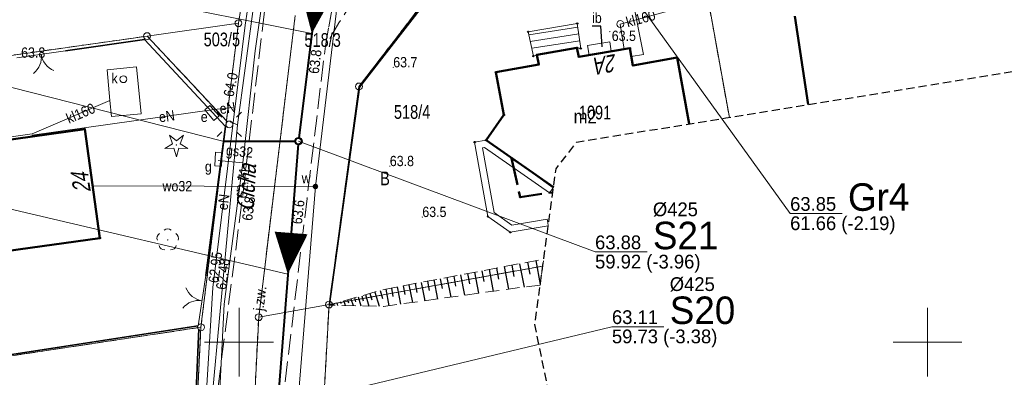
# Model space of a CAD drawing. Header units: metres. Extents: x 6473628 to 6474152, y 5887128 to 5887462.
# Tile 12 of 38: x 6473684 to 6473756, y 5887347 to 5887373. Entities that reach past the tile are written whole.
import ezdxf
from ezdxf.enums import TextEntityAlignment as Align

# ---------------------------------------------------------------- set-up
doc = ezdxf.new("R2010")
doc.units = ezdxf.units.M
doc.header["$MEASUREMENT"] = 0
for name, pattern in [('0.5_0.5', [1, 0.5, -0.5]), ('1.0_0.5', [1.5, 1, -0.5]), ('1.5_0.5', [2, 1.5, -0.5]), ('2', [0.9, 0.6, -0.3]), ('2.0_0.5', [2.5, 2, -0.5]), ('219-500', [0]), ('otob_500', [0])]:
    doc.linetypes.add(name, pattern=pattern)
doc.layers.get('0').update_dxf_attribs({"color": 2, "linetype": 'CONTINUOUS', "lineweight": 5})
for name, color, linetype in [('000 Inne (niezydentyfikowane)', 7, 'CONTINUOUS'), ('202-punkt graniczny', 7, 'CONTINUOUS'), ('203-punkt graniczny', 7, 'CONTINUOUS'), ('210-oznaczenie konturu użytku gruntowego', 7, 'CONTINUOUS'), ('211-numer działki ewidencyjnej', 7, 'CONTINUOUS'), ('217-kontur klasyfikacyjny', 7, 'CONTINUOUS'), ('218-kontur użytku gruntowego', 7, 'CONTINUOUS'), ('219-działka ewidencyjna', 7, 'CONTINUOUS'), ('238-Punkt adresowy budynku', 7, 'CONTINUOUS'), ('312-budynek ewidencyjny', 7, 'CONTINUOUS'), ('312-oznaczenie budynku ewidencyjnego', 7, 'CONTINUOUS'), ('312-oznaczenie budynku ewidencyjnego-Atr117', 7, 'CONTINUOUS'), ('352-schody', 7, 'CONTINUOUS'), ('994-Nazwa ulicy', 7, 'CONTINUOUS'), ('blok - nawis', 7, 'CONTINUOUS'), ('brama', 7, 'CONTINUOUS'), ('drzewo iglaste', 7, 'CONTINUOUS'), ('drzewo liściaste', 7, 'CONTINUOUS'), ('inna budowla', 7, 'CONTINUOUS'), ('inna budowla-Atr17', 7, 'CONTINUOUS'), ('jezdnia', 7, 'CONTINUOUS'), ('jezdnia-Atr17', 7, 'CONTINUOUS'), ('komora podziemna', 7, 'CONTINUOUS'), ('latarnia', 7, 'CONTINUOUS'), ('ogrodzenie trwałe', 7, 'CONTINUOUS'), ('pikieta naturalna', 7, 'CONTINUOUS'), ('pikieta naturalna-Atr2', 7, 'CONTINUOUS'), ('przewód elektroenergetyczny podziemny', 7, 'CONTINUOUS'), ('przewód elektroenergetyczny podziemny-Atr1', 7, 'CONTINUOUS'), ('przewód gazowy', 7, 'CONTINUOUS'), ('przewód gazowy-Atr1', 7, 'CONTINUOUS'), ('przewód kanalizacyjny', 7, 'CONTINUOUS'), ('przewód kanalizacyjny-Atr1', 7, 'CONTINUOUS'), ('przewód wodociągowy', 7, 'CONTINUOUS'), ('przewód wodociągowy-Atr1', 7, 'CONTINUOUS'), ('Punkt budynku', 7, 'CONTINUOUS'), ('rzedna', 7, 'CONTINUOUS'), ('rzedna-Atr2', 7, 'CONTINUOUS'), ('SJ_5_Węzły_1', 7, 'CONTINUOUS'), ('skarpa nieumocniona', 7, 'CONTINUOUS'), ('studnia kanalizacyjna', 7, 'CONTINUOUS'), ('szafa elektroenergetyczna lub kontener', 7, 'CONTINUOUS'), ('szafa elektroenergetyczna lub kontener-Atr17', 7, 'CONTINUOUS'), ('szafa gazowa lub kontener', 7, 'CONTINUOUS'), ('szafa gazowa lub kontener-Atr17', 7, 'CONTINUOUS'), ('taras', 7, 'CONTINUOUS'), ('Wstawianie ramki sekcyjnej z opisem', 7, 'CONTINUOUS'), ('właz do komory lub kanału - okrągły', 7, 'CONTINUOUS'), ('właz do komory lub kanału - okrągły-Atr17', 7, 'CONTINUOUS'), ('Zakres', 7, 'CONTINUOUS'), ('zasuwa lub zawór', 7, 'CONTINUOUS'), ('zasuwa lub zawór-Atr17', 7, 'CONTINUOUS')]:
    doc.layers.add(name, color=color, linetype=linetype)
for name, color, linetype, lineweight in [('SJ_19_Opis_Pz_1', 7, 'CONTINUOUS', 20), ('SJ_26_Teksty', 7, 'CONTINUOUS', 20), ('SJ_28_Linie_odn', 7, 'CONTINUOUS', 20), ('SJ_8_KS_GRAWITA_1', 34, 'CONTINUOUS', 40), ('SJ_8_KS_PRZYŁĄCZA', 40, 'CONTINUOUS', 40)]:
    doc.layers.add(name, color=color, linetype=linetype, lineweight=lineweight)
doc.styles.add('OPISOWY', font='GOTHIC.TTF')
doc.styles.get("Standard").update_dxf_attribs({"font": 'Working1250', "width": 0.75})
doc.linetypes.add('902-500', pattern='A,3.75,0,[1,ksztalty.shx,S=0.5,R=0,X=0,Y=0],3.75', length=7.5)

# ---------------------------------------------------------------- blocks, each defined once
blk = doc.blocks.new('PUNKTBUD')
at = {"color": 0}
blk.add_circle((0, 0), 0.045, dxfattribs=at)
blk = doc.blocks.new('202')
at = {"color": 0, "linetype": 'Continuous', "lineweight": 0}
blk.add_circle((0, 0), 0.25, dxfattribs=at)
blk = doc.blocks.new('203')
at = {"linetype": 'Continuous', "lineweight": 0}
h = blk.add_hatch(color=0, dxfattribs=at)
edge = h.paths.add_edge_path()
edge.add_arc((0, 0), 0.045, 0, 360)
blk = doc.blocks.new('PW01')
at = {"linetype": 'Continuous', "lineweight": 13}
h = blk.add_hatch(color=0, dxfattribs=at)
edge = h.paths.add_edge_path()
edge.add_arc((0, 0), 0.045, 0, 360)
blk = doc.blocks.new('US15')
at = {"color": 0, "linetype": 'Continuous', "lineweight": 13}
blk.add_circle((0, 0), 0.25, dxfattribs=at)
blk = doc.blocks.new('SM01')
at = {"color": 0, "linetype": 'Continuous', "lineweight": 13}
for p, q in [((-0.53, 0.531), (-0.883, 0.884)), ((0.531, 0.531), (0.884, 0.884)), ((-0.53, -0.53), (-0.883, -0.883)), ((0.531, -0.53), (0.884, -0.883))]:
    blk.add_line(p, q, dxfattribs=at)
blk.add_circle((0, 0), 0.25, dxfattribs=at)
blk = doc.blocks.new('US25')
at = {"linetype": 'Continuous', "lineweight": 0}
h = blk.add_hatch(color=0, dxfattribs=at)
edge = h.paths.add_edge_path()
edge.add_arc((0, 0), 0.2, 0, 360)
blk = doc.blocks.new('OP021')
at = {"linetype": 'Continuous', "lineweight": 13}
h = blk.add_hatch(color=0, dxfattribs=at)
edge = h.paths.add_edge_path()
edge.add_arc((0, 0), 0.05, 0, 360)
at = {"color": 0, "linetype": 'Continuous', "lineweight": 13}
for centre, start, end in [((0, 0.4), 49.272, 130.728), ((-0.38, 0.124), 121.308, 202.548), ((0.38, 0.124), 337.452, 58.692), ((-0.235, -0.324), 193.221, 274.871), ((0.235, -0.324), 265.129, 346.779)]:
    blk.add_arc(centre, 0.4, start, end, dxfattribs=at)
blk = doc.blocks.new('OP011')
at = {"linetype": 'Continuous', "lineweight": 13}
h = blk.add_hatch(color=0, dxfattribs=at)
edge = h.paths.add_edge_path()
edge.add_arc((0, 0), 0.05, 0, 360)
at = {"color": 0, "linetype": 'Continuous', "lineweight": 13}
for p, q in [((-0.828, -0.268), (-0.283, 0.093)), ((-0.283, 0.093), (-0.512, 0.706)), ((-0.512, 0.706), (0, 0.299)), ((0, 0.299), (0.512, 0.706)), ((0.512, 0.706), (0.283, 0.093)), ((0.283, 0.093), (0.828, -0.268)), ((-0.175, -0.24), (-0.828, -0.268)), ((0, -0.87), (-0.175, -0.24)), ((0.175, -0.24), (0, -0.87)), ((0.828, -0.268), (0.175, -0.24))]:
    blk.add_line(p, q, dxfattribs=at)
blk = doc.blocks.new('OK02')
at = {"color": 0, "linetype": 'Continuous', "lineweight": 0}
for centre, start, end in [((-1.5, 0), 0, 60), ((1.5, 0), 120, 180)]:
    blk.add_arc(centre, 1.5, start, end, dxfattribs=at)
blk = doc.blocks.new('US18')
at = {"color": 0, "linetype": 'Continuous', "lineweight": 13}
for p, q in [((-0.5, -0.25), (-0.5, 0.25)), ((-0.5, 0.25), (0.5, 0.25)), ((0.5, -0.25), (0.5, 0.25)), ((-0.5, -0.25), (0.5, -0.25))]:
    blk.add_line(p, q, dxfattribs=at)
blk = doc.blocks.new('US20')
at = {"color": 0, "linetype": 'Continuous', "lineweight": 13}
for p, q in [((-0.5, -0.25), (-0.5, 0.25)), ((-0.5, 0.25), (0.5, 0.25)), ((0.5, -0.25), (0.5, 0.25)), ((-0.5, -0.25), (0.5, -0.25))]:
    blk.add_line(p, q, dxfattribs=at)
blk = doc.blocks.new('US22')
at = {"color": 0, "linetype": 'Continuous', "lineweight": 13}
blk.add_circle((0, 0), 0.25, dxfattribs=at)

msp = doc.modelspace()

# ---------------------------------------------------------------- linework, layer by layer
at = {"layer": '000 Inne (niezydentyfikowane)', "color": 7, "linetype": 'Continuous', "lineweight": 25}
for p, q in [((6473720.96, 5887355.82), (6473721.12, 5887354.95)), ((6473721.55, 5887355.93), (6473721.875, 5887354.185)), ((6473717.11, 5887355.09), (6473717.4, 5887353.56)), ((6473717.63, 5887355.19), (6473717.78, 5887354.41)), ((6473718.16, 5887355.29), (6473718.46, 5887353.7)), ((6473718.7, 5887355.39), (6473718.85, 5887354.59)), ((6473719.25, 5887355.5), (6473719.56, 5887353.86)), ((6473719.81, 5887355.6), (6473719.97, 5887354.77)), ((6473720.38, 5887355.71), (6473720.7, 5887354.01)), ((6473713.23, 5887354.35), (6473713.49, 5887353.02)), ((6473713.69, 5887354.44), (6473713.82, 5887353.76)), ((6473714.15, 5887354.53), (6473714.42, 5887353.14)), ((6473714.62, 5887354.62), (6473714.76, 5887353.91)), ((6473715.1, 5887354.71), (6473715.38, 5887353.28)), ((6473715.59, 5887354.8), (6473715.73, 5887354.07)), ((6473716.09, 5887354.89), (6473716.37, 5887353.41)), ((6473716.59, 5887354.99), (6473716.74, 5887354.24)), ((6473709.87, 5887353.65), (6473710.17, 5887352.61)), ((6473710.26, 5887353.76), (6473710.42, 5887353.19)), ((6473710.66, 5887353.86), (6473710.88, 5887352.65)), ((6473711.07, 5887353.94), (6473711.18, 5887353.33)), ((6473711.49, 5887354.02), (6473711.72, 5887352.77)), ((6473711.91, 5887354.1), (6473712.03, 5887353.47)), ((6473712.34, 5887354.18), (6473712.59, 5887352.89)), ((6473712.79, 5887354.27), (6473712.91, 5887353.61)), ((6473707.36, 5887352.94), (6473707.4, 5887352.81)), ((6473707.62, 5887353.01), (6473707.72, 5887352.67)), ((6473707.88, 5887353.08), (6473707.94, 5887352.87)), ((6473708.13, 5887353.15), (6473708.28, 5887352.66)), ((6473708.39, 5887353.23), (6473708.47, 5887352.94)), ((6473708.65, 5887353.3), (6473708.84, 5887352.64)), ((6473708.91, 5887353.37), (6473709.01, 5887353)), ((6473709.19, 5887353.46), (6473709.43, 5887352.63)), ((6473709.51, 5887353.55), (6473709.65, 5887353.08)), ((6473706.59, 5887352.72), (6473706.6, 5887352.7)), ((6473706.85, 5887352.79), (6473706.87, 5887352.74)), ((6473707.11, 5887352.86), (6473707.16, 5887352.68))]:
    msp.add_line(p, q, dxfattribs=at)
at = {"layer": '217-kontur klasyfikacyjny', "color": 3, "linetype": '1.5_0.5', "lineweight": 18, "flags": 128}
for points in [[(6473722.061, 5887355.536), (6473706.54, 5887352.74)], [(6473706.54, 5887352.74), (6473705.44, 5887333.07)], [(6473697.23, 5887351.09), (6473675.745, 5887347.844)], [(6473696.84, 5887342.98), (6473697.23, 5887351.09)]]:
    msp.add_lwpolyline(points, dxfattribs=at)
at = {"layer": '218-kontur użytku gruntowego', "color": 3, "linetype": '0.5_0.5', "lineweight": 18, "flags": 128}
for points in [[(6473701.9, 5887385.18), (6473699.96, 5887373.19)], [(6473699.96, 5887373.19), (6473701.9, 5887385.18)], [(6473733.32, 5887379.07), (6473735.611, 5887366.342)], [(6473735.611, 5887366.342), (6473733.32, 5887379.07)], [(6473714.07, 5887375.57), (6473708.71, 5887368.59)], [(6473708.71, 5887368.59), (6473714.07, 5887375.57)], [(6473704.08, 5887373.76), (6473701.43, 5887351.82)], [(6473701.43, 5887351.82), (6473704.08, 5887373.76)], [(6473699.96, 5887373.19), (6473699.08, 5887366.1)], [(6473699.08, 5887366.1), (6473699.96, 5887373.19)], [(6473693.32, 5887372.25), (6473674.755, 5887369.619)], [(6473674.755, 5887369.619), (6473693.32, 5887372.25)], [(6473699.08, 5887366.1), (6473693.32, 5887372.25)], [(6473693.32, 5887372.25), (6473699.08, 5887366.1)], [(6473708.71, 5887368.59), (6473706.54, 5887352.74)], [(6473706.54, 5887352.74), (6473708.71, 5887368.59)], [(6473697.23, 5887351.09), (6473699.08, 5887366.1)], [(6473699.08, 5887366.1), (6473697.23, 5887351.09)], [(6473722.061, 5887355.536), (6473706.54, 5887352.74)], [(6473706.54, 5887352.74), (6473722.061, 5887355.536)], [(6473706.54, 5887352.74), (6473705.44, 5887333.07)], [(6473705.44, 5887333.07), (6473706.54, 5887352.74)], [(6473701.43, 5887351.82), (6473700.41, 5887332.21)], [(6473700.41, 5887332.21), (6473701.43, 5887351.82)], [(6473675.745, 5887347.844), (6473697.23, 5887351.09)], [(6473697.23, 5887351.09), (6473675.745, 5887347.844)], [(6473696.84, 5887342.98), (6473697.23, 5887351.09)], [(6473697.23, 5887351.09), (6473696.84, 5887342.98)]]:
    msp.add_lwpolyline(points, dxfattribs=at)
at = {"layer": '219-działka ewidencyjna', "color": 7, "linetype": '219-500', "lineweight": 18, "flags": 128}
for points in [[(6473699.96, 5887373.19), (6473701.9, 5887385.18)], [(6473735.611, 5887366.342), (6473733.32, 5887379.07)], [(6473714.07, 5887375.57), (6473708.71, 5887368.59)], [(6473701.43, 5887351.82), (6473704.08, 5887373.76)], [(6473699.96, 5887373.19), (6473693.32, 5887372.25)], [(6473699.08, 5887366.1), (6473699.96, 5887373.19)], [(6473674.755, 5887369.619), (6473693.32, 5887372.25)], [(6473699.08, 5887366.1), (6473693.32, 5887372.25)], [(6473706.54, 5887352.74), (6473708.71, 5887368.59)], [(6473699.08, 5887366.1), (6473697.23, 5887351.09)], [(6473706.54, 5887352.74), (6473722.061, 5887355.536)], [(6473701.43, 5887351.82), (6473706.54, 5887352.74)], [(6473706.54, 5887352.74), (6473705.44, 5887333.07)], [(6473701.43, 5887351.82), (6473700.41, 5887332.21)], [(6473675.745, 5887347.844), (6473697.23, 5887351.09)], [(6473696.84, 5887342.98), (6473697.23, 5887351.09)]]:
    msp.add_lwpolyline(points, dxfattribs=at)
at = {"layer": '312-budynek ewidencyjny', "color": 7, "linetype": 'Continuous', "lineweight": 50, "flags": 128}
for points in [[(6473741.336, 5887367.27), (6473740.36, 5887373.71)], [(6473721.64, 5887370.89), (6473724.54, 5887371.41)], [(6473721.77, 5887370.19), (6473721.64, 5887370.89)], [(6473724.54, 5887371.41), (6473724.68, 5887370.74)], [(6473724.68, 5887370.74), (6473728.39, 5887371.38)], [(6473728.39, 5887371.38), (6473728.6, 5887370.12)], [(6473718.65, 5887369.64), (6473721.77, 5887370.19)], [(6473728.6, 5887370.12), (6473731.81, 5887370.7)], [(6473731.81, 5887370.7), (6473732.688, 5887365.87)], [(6473719.24, 5887366.52), (6473718.65, 5887369.64)], [(6473717.94, 5887364.69), (6473719.24, 5887366.52)], [(6473677.55, 5887363.91), (6473688.79, 5887365.48)], [(6473688.79, 5887365.48), (6473689.9, 5887357.57)], [(6473722.846, 5887361.27), (6473717.94, 5887364.69)], [(6473689.9, 5887357.57), (6473675.395, 5887355.548)]]:
    msp.add_lwpolyline(points, dxfattribs=at)
at = {"layer": '352-schody', "color": 7, "linetype": 'Continuous', "lineweight": 18, "flags": 128}
msp.add_lwpolyline([(6473724.54, 5887371.41), (6473724.82, 5887371.36), (6473724.57, 5887373.17), (6473721, 5887372.57), (6473721.38, 5887370.79), (6473721.64, 5887370.89)], close=True, dxfattribs=at)
msp.add_lwpolyline([(6473724.54, 5887371.41), (6473724.82, 5887371.36), (6473724.57, 5887373.17), (6473721, 5887372.57), (6473721.38, 5887370.79), (6473721.64, 5887370.89)], close=True, dxfattribs=at)
for points in [[(6473721.048, 5887372.346), (6473724.607, 5887372.901)], [(6473721.152, 5887371.856), (6473724.676, 5887372.406)], [(6473721.257, 5887371.367), (6473724.744, 5887371.911)]]:
    msp.add_lwpolyline(points, dxfattribs=at)
at = {"layer": 'blok - nawis', "color": 7, "linetype": '2.0_0.5', "lineweight": 50, "flags": 128}
for points in [[(6473719.8, 5887363.39), (6473720.42, 5887360.55), (6473722.794, 5887360.892)], [(6473722.845, 5887361.258), (6473719.8, 5887363.39)]]:
    msp.add_lwpolyline(points, dxfattribs=at)
at = {"layer": 'brama', "color": 7, "linetype": 'otob_500', "lineweight": 18, "flags": 128}
for points in [[(6473687.39, 5887371.18), (6473683.87, 5887370.68)], [(6473697.03, 5887351.2), (6473697.59, 5887354.84)]]:
    msp.add_lwpolyline(points, dxfattribs=at)
at = {"layer": 'inna budowla', "color": 7, "linetype": 'Continuous', "lineweight": 18, "flags": 128}
msp.add_lwpolyline([(6473725.3, 5887371.56), (6473725.42, 5887370.87), (6473727.04, 5887371.15), (6473726.92, 5887371.83)], close=True, dxfattribs=at)
at = {"layer": 'inna budowla-Atr17', "color": 7, "flags": 128}
msp.add_lwpolyline([(6473726.38, 5887371.47), (6473726.28, 5887372.97), (6473725.641, 5887372.97)], dxfattribs=at)
at = {"layer": 'jezdnia', "color": 7, "linetype": '1.5_0.5', "lineweight": 18, "flags": 128}
for points in [[(6473946.41, 5887443.43), (6473948.88, 5887441.07), (6473950.32, 5887438.49), (6473950.84, 5887435.37), (6473950.38, 5887432.11), (6473949.37, 5887429.15), (6473947.98, 5887426.49), (6473946.11, 5887424.13), (6473943.84, 5887422.37), (6473940.76, 5887420.96), (6473916.82, 5887417.41), (6473895.04, 5887414.43), (6473867, 5887409.72), (6473833.05, 5887403.88), (6473805.95, 5887400.1), (6473787.34, 5887397.69), (6473759.2, 5887392.55), (6473739.04, 5887389.64), (6473723, 5887386.38), (6473713.25, 5887385.69), (6473709.65, 5887390.23), (6473706.27, 5887371.52), (6473706.82, 5887372.47), (6473707.25, 5887373.21), (6473707.72, 5887373.93), (6473708.22, 5887374.62), (6473708.75, 5887375.29), (6473709.16, 5887375.76), (6473709.32, 5887375.94), (6473709.92, 5887376.55), (6473710.55, 5887377.14), (6473711.2, 5887377.69), (6473711.88, 5887378.21), (6473712.58, 5887378.7), (6473713.31, 5887379.15), (6473714.06, 5887379.57), (6473724.74, 5887381.88), (6473740.03, 5887385.36), (6473759.56, 5887388.43), (6473787.79, 5887393.03), (6473807.9, 5887395.58), (6473834.09, 5887400.02), (6473867.44, 5887405.76), (6473877.56, 5887406.9), (6473895.49, 5887410.16), (6473917.33, 5887413.45), (6473945.64, 5887418.6), (6473948.37, 5887421.24), (6473950.39, 5887424.29), (6473952.48, 5887427.88), (6473953.76, 5887431.21), (6473954.1, 5887434.77), (6473953.31, 5887438.8), (6473951.8, 5887441.96), (6473950.44, 5887443.886)], [(6473701.75, 5887307.93), (6473702.65, 5887318.66), (6473704.66, 5887318.69), (6473704.86, 5887323.42), (6473703.11, 5887325.07), (6473702.73, 5887337.25), (6473702.85, 5887342.91), (6473704.94, 5887360.45), (6473706.27, 5887371.52), (6473709.65, 5887390.23), (6473710.15, 5887398.15), (6473710.829, 5887402.409)], [(6473705.628, 5887401.814), (6473705.19, 5887398.78), (6473703.53, 5887388.52), (6473702.04, 5887375.75), (6473700.3, 5887360.92), (6473698.07, 5887343.62), (6473697.48, 5887337.2), (6473696.79, 5887324.84), (6473696.5, 5887318.02), (6473693.41, 5887315.22), (6473689.01, 5887313.7), (6473689.85, 5887308.34), (6473692.91, 5887308.83), (6473695.27, 5887308.38), (6473696.27, 5887308.7), (6473696.77, 5887308.02), (6473696.58, 5887306.42), (6473701.75, 5887307.93)]]:
    msp.add_lwpolyline(points, dxfattribs=at)
at = {"layer": 'komora podziemna', "color": 34, "linetype": 'Continuous', "lineweight": 18, "flags": 128}
msp.add_lwpolyline([(6473690.41, 5887369.81), (6473692.55, 5887370.01), (6473692.88, 5887366.6), (6473690.73, 5887366.4), (6473690.62, 5887367.56)], close=True, dxfattribs=at)
at = {"layer": 'ogrodzenie trwałe', "color": 7, "linetype": '902-500', "lineweight": 35, "flags": 128}
for points in [[(6473733.32, 5887379), (6473730.7, 5887378.41), (6473726.45, 5887377.59), (6473725.13, 5887377.33), (6473714.15, 5887375.53), (6473708.76, 5887368.55), (6473706.58, 5887352.79)], [(6473697.59, 5887354.84), (6473699.02, 5887365.68), (6473693.14, 5887372), (6473687.39, 5887371.18)], [(6473697.03, 5887351.2), (6473675.742, 5887347.91)], [(6473697.09, 5887350.97), (6473696.42, 5887335.73)]]:
    msp.add_lwpolyline(points, dxfattribs=at)
at = {"layer": 'przewód elektroenergetyczny podziemny', "color": 1, "linetype": 'Continuous', "lineweight": 18, "flags": 128}
for points in [[(6473696.77, 5887332.23), (6473698.1, 5887353.98), (6473700.44, 5887373.06), (6473702.32, 5887385.33), (6473703.5, 5887395.46), (6473703.74, 5887397.57), (6473704.416, 5887401.675)], [(6473692.37, 5887232.09), (6473693.81, 5887257.87), (6473695.18, 5887289.67), (6473696.77, 5887332.23), (6473699.89, 5887365.8), (6473701.01, 5887374.05)], [(6473684.99, 5887364.95), (6473684.98, 5887365.06), (6473698.19, 5887366.91)], [(6473699.52, 5887367.07), (6473698.19, 5887366.91)], [(6473699.36, 5887366.02), (6473699.89, 5887365.8)]]:
    msp.add_lwpolyline(points, dxfattribs=at)
at = {"layer": 'przewód gazowy', "color": 40, "linetype": 'Continuous', "lineweight": 18, "flags": 128}
for points in [[(6473698.16, 5887306.12), (6473698.15, 5887308.87), (6473697.33, 5887309.99), (6473697.76, 5887322.83), (6473698.15, 5887337.49), (6473698.93, 5887352.76), (6473700.28, 5887363.03), (6473701.17, 5887371.18), (6473703.87, 5887390), (6473704.56, 5887394.49)], [(6473698.49, 5887363.21), (6473700.28, 5887363.03)]]:
    msp.add_lwpolyline(points, dxfattribs=at)
at = {"layer": 'przewód kanalizacyjny', "color": 34, "linetype": 'Continuous', "lineweight": 18, "flags": 128}
for points in [[(6473731.14, 5887374.07), (6473727.69, 5887373.13)], [(6473727.69, 5887373.13), (6473727.97, 5887371.31)], [(6473677.73, 5887363.93), (6473678.04, 5887364.16), (6473684.97, 5887365.14), (6473690.62, 5887367.56)]]:
    msp.add_lwpolyline(points, dxfattribs=at)
at = {"layer": 'przewód wodociągowy', "color": 5, "linetype": 'Continuous', "lineweight": 18, "flags": 128}
for points in [[(6473728.49, 5887370.76), (6473729.37, 5887370.91), (6473726.01, 5887387.87)], [(6473708.38, 5887385.02), (6473708.34, 5887384.68), (6473705.55, 5887361.32)], [(6473705.55, 5887361.32), (6473689.37, 5887361.37)], [(6473705.55, 5887361.32), (6473701.01, 5887305.36), (6473696.96, 5887305.48), (6473696.94, 5887305.01), (6473696.62, 5887295.69), (6473696.81, 5887292.04), (6473696.76, 5887291.91)]]:
    msp.add_lwpolyline(points, dxfattribs=at)
at = {"layer": 'SJ_26_Teksty'}
for p, q in [((6473705.288, 5887372.441), (6473671.714, 5887379.187)), ((6473703.545, 5887354.952), (6473671.591, 5887362.463))]:
    msp.add_line(p, q, dxfattribs=at)
at = {"layer": 'SJ_28_Linie_odn'}
for points in [[(6473726.721, 5887377.867), (6473740.026, 5887359.351), (6473743.806, 5887359.351)], [(6473698.833, 5887364.607), (6473672.427, 5887371.338), (6473668.647, 5887371.338)], [(6473704.315, 5887364.615), (6473725.859, 5887356.56), (6473729.639, 5887356.56)], [(6473702.775, 5887345.288), (6473727.084, 5887351.124), (6473730.864, 5887351.124)]]:
    msp.add_lwpolyline(points, dxfattribs=at)
at = {"layer": 'SJ_5_Węzły_1'}
for radius in [0.266, 0.212]:
    msp.add_circle((6473704.315, 5887364.615), radius, dxfattribs=at)
at = {"layer": 'SJ_8_KS_GRAWITA_1'}
for p, q in [((6473706.188, 5887379.672), (6473704.341, 5887364.826)), ((6473704.298, 5887364.403), (6473702.792, 5887345.5))]:
    msp.add_line(p, q, dxfattribs=at)
for points in [[(6473705.288, 5887372.441, 0, 2.4, 0), (6473705.659, 5887375.418, 0, 2.4, 0)], [(6473703.545, 5887354.952, 0, 2.4, 0), (6473703.783, 5887357.942, 0, 2.4, 0)]]:
    msp.add_lwpolyline(points, format="xyseb", dxfattribs=at)
at = {"layer": 'SJ_8_KS_PRZYŁĄCZA'}
msp.add_line((6473698.833, 5887364.607), (6473704.103, 5887364.615), dxfattribs=at)
at = {"layer": 'skarpa nieumocniona', "color": 7, "linetype": '1.0_0.5', "lineweight": 18, "flags": 128}
msp.add_lwpolyline([(6473721.87, 5887354.16), (6473720.74, 5887354.02), (6473710.49, 5887352.6), (6473706.54, 5887352.7), (6473710.54, 5887353.84), (6473720.43, 5887355.72), (6473722.13, 5887356.03)], close=True, dxfattribs=at)
msp.add_lwpolyline([(6473721.87, 5887354.16), (6473720.74, 5887354.02), (6473710.49, 5887352.6), (6473706.54, 5887352.7), (6473710.54, 5887353.84), (6473720.43, 5887355.72), (6473722.13, 5887356.03)], close=True, dxfattribs=at)
at = {"layer": 'taras', "color": 0, "lineweight": 18}
for p, q in [((6473717.11, 5887364.55), (6473717.94, 5887364.69)), ((6473718.07, 5887359.14), (6473717.11, 5887364.55)), ((6473717.94, 5887364.69), (6473722.846, 5887361.27)), ((6473717.69, 5887364.141), (6473717.822, 5887364.163)), ((6473718.527, 5887359.43), (6473717.69, 5887364.141)), ((6473717.822, 5887364.163), (6473722.56, 5887360.86)), ((6473722.56, 5887360.86), (6473722.703, 5887361.065)), ((6473722.846, 5887361.27), (6473722.703, 5887361.065)), ((6473719.82, 5887358.517), (6473718.527, 5887359.43)), ((6473719.7, 5887357.99), (6473718.07, 5887359.14)), ((6473722.377, 5887358.946), (6473719.82, 5887358.517)), ((6473722.377, 5887358.946), (6473722.419, 5887358.7)), ((6473722.46, 5887358.453), (6473722.419, 5887358.7)), ((6473722.46, 5887358.453), (6473719.7, 5887357.99))]:
    msp.add_line(p, q, dxfattribs=at)
at = {"layer": 'Wstawianie ramki sekcyjnej z opisem', "color": 7, "linetype": 'Continuous', "lineweight": 13, "flags": 128}
for points in [[(6473700, 5887347.5), (6473700, 5887352.5)], [(6473750, 5887347.5), (6473750, 5887352.5)], [(6473697.5, 5887350), (6473702.5, 5887350)], [(6473747.5, 5887350), (6473752.5, 5887350)]]:
    msp.add_lwpolyline(points, dxfattribs=at)
at = {"layer": 'Zakres', "color": 5, "linetype": '2', "lineweight": 25, "flags": 128}
msp.add_lwpolyline([(6473727.61, 5887321.64), (6473721.48, 5887351.3), (6473723.03, 5887362.61), (6473724.52, 5887364.55), (6473735.35, 5887366.3), (6473764.96, 5887371.1), (6473794.08, 5887375.83), (6473823.72, 5887380.63), (6473853.3, 5887385.43), (6473869.98, 5887388.14), (6473870.76, 5887381.43), (6473870.76, 5887381.41), (6473873.46, 5887358.42), (6473874.87, 5887345.92), (6473862.08, 5887344.95), (6473861.22, 5887344.86), (6473829.79, 5887340.64), (6473810.72, 5887338.08), (6473809.82, 5887337.93), (6473800.99, 5887336.19), (6473800.97, 5887336.18), (6473772.01, 5887330.44), (6473742.58, 5887324.6)], close=True, dxfattribs=at)

# ---------------------------------------------------------------- block references
at = {"layer": '202-punkt graniczny', "color": 7, "linetype": 'Continuous', "lineweight": 18}
for p in [(6473699.96, 5887373.19), (6473693.32, 5887372.25), (6473708.71, 5887368.59), (6473706.54, 5887352.74), (6473701.43, 5887351.82), (6473697.23, 5887351.09)]:
    msp.add_blockref('202', p, dxfattribs=at)
at = {"layer": '203-punkt graniczny', "color": 7, "linetype": 'Continuous', "lineweight": 18}
msp.add_blockref('203', (6473699.08, 5887366.1), dxfattribs=at)
at = {"layer": 'brama', "color": 7, "linetype": 'Continuous', "lineweight": 18}
for p, rotation in [((6473685.63, 5887370.93), 188.085), ((6473697.31, 5887353.02), 81.25400000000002)]:
    msp.add_blockref('OK02', p, dxfattribs=dict(at, rotation=rotation))
at = {"layer": 'drzewo iglaste', "color": 94, "linetype": 'Continuous', "lineweight": 18}
msp.add_blockref('OP011', (6473695.45, 5887364.34), dxfattribs=at)
at = {"layer": 'drzewo liściaste', "color": 94, "linetype": 'Continuous', "lineweight": 18}
msp.add_blockref('OP021', (6473694.82, 5887357.44), dxfattribs=at)
at = {"layer": 'latarnia', "color": 7, "linetype": 'Continuous', "lineweight": 18}
msp.add_blockref('SM01', (6473699.29, 5887365.83), dxfattribs=at)
at = {"layer": 'pikieta naturalna', "color": 7, "linetype": 'Continuous', "lineweight": 13}
for p in [(6473726.93, 5887372.58), (6473706.27, 5887371.52), (6473706.27, 5887371.52), (6473711.2, 5887369.98), (6473699.16, 5887365.64), (6473710.95, 5887362.8), (6473700.3, 5887360.92), (6473700.3, 5887360.92), (6473704.94, 5887360.45), (6473704.94, 5887360.45), (6473713.31, 5887359.1)]:
    msp.add_blockref('PW01', p, dxfattribs=at)
at = {"layer": 'Punkt budynku', "color": 5, "linetype": 'Continuous', "lineweight": 18}
for p in [(6473724.57, 5887373.17), (6473721, 5887372.57), (6473721.38, 5887370.79), (6473721.64, 5887370.89), (6473724.54, 5887371.41), (6473724.68, 5887370.74), (6473724.82, 5887371.36), (6473728.39, 5887371.38), (6473721.77, 5887370.19), (6473728.6, 5887370.12), (6473731.81, 5887370.7), (6473718.65, 5887369.64), (6473719.24, 5887366.52), (6473688.79, 5887365.48), (6473717.11, 5887364.55), (6473717.94, 5887364.69), (6473719.8, 5887363.39), (6473720.42, 5887360.55), (6473718.07, 5887359.14), (6473719.7, 5887357.99), (6473689.9, 5887357.57)]:
    msp.add_blockref('PUNKTBUD', p, dxfattribs=at)
at = {"layer": 'rzedna', "color": 7, "linetype": 'Continuous', "lineweight": 18}
for p in [(6473700.28, 5887363.03), (6473698.1, 5887353.98), (6473698.93, 5887352.76)]:
    msp.add_blockref('PW01', p, dxfattribs=at)
at = {"layer": 'studnia kanalizacyjna', "color": 34, "linetype": 'Continuous', "lineweight": 18, "rotation": 105.255}
msp.add_blockref('US15', (6473727.69, 5887373.13), dxfattribs=at)
at = {"layer": 'szafa elektroenergetyczna lub kontener', "color": 1, "linetype": 'Continuous', "lineweight": 18, "rotation": 131.186}
msp.add_blockref('US18', (6473698.03, 5887366.67), dxfattribs=at)
at = {"layer": 'szafa gazowa lub kontener', "color": 40, "linetype": 'Continuous', "lineweight": 18, "rotation": 86.997}
msp.add_blockref('US20', (6473698.51, 5887363.31), dxfattribs=at)
at = {"layer": 'właz do komory lub kanału - okrągły', "color": 7, "linetype": 'Continuous', "lineweight": 18, "rotation": 180}
msp.add_blockref('US22', (6473691.6, 5887369.12), dxfattribs=at)
at = {"layer": 'zasuwa lub zawór', "color": 5, "linetype": 'Continuous', "lineweight": 18, "rotation": 359.226}
msp.add_blockref('US25', (6473705.55, 5887361.32), dxfattribs=at)

# ---------------------------------------------------------------- texts
at = {"layer": '210-oznaczenie konturu użytku gruntowego', "color": 3, "linetype": 'Continuous', "lineweight": 18, "width": 0.79}
msp.add_text('B', height=1, dxfattribs=at).set_placement((6473710.25, 5887361.41))
at = {"layer": '211-numer działki ewidencyjnej', "color": 7, "linetype": 'Continuous', "lineweight": 18, "width": 0.79}
for s, p in [('503/5', (6473697.43, 5887371.51)), ('518/3', (6473704.75, 5887371.47)), ('518/4', (6473711.25, 5887366.24))]:
    msp.add_text(s, height=1, dxfattribs=at).set_placement(p)
at = {"layer": '238-Punkt adresowy budynku', "color": 7, "linetype": 'Continuous', "lineweight": 25, "oblique": 15, "width": 0.79}
for s, rotation, p in [('2A', 190.566, (6473726.56, 5887370.82)), ('24', 98.784, (6473689.13, 5887361.66))]:
    msp.add_text(s, height=1.25, rotation=rotation, dxfattribs=at).set_placement(p, align=Align.CENTER)
at = {"layer": '312-oznaczenie budynku ewidencyjnego', "color": 7, "linetype": 'Continuous', "lineweight": 18, "width": 0.79}
msp.add_text('1091', height=1, dxfattribs=at).set_placement((6473724.68, 5887366.2))
at = {"layer": '312-oznaczenie budynku ewidencyjnego-Atr117', "color": 7, "width": 0.9}
msp.add_text('m2', height=1, dxfattribs=at).set_placement((6473725.14, 5887366.41), align=Align.MIDDLE_CENTER)
at = {"layer": '994-Nazwa ulicy', "color": 7, "linetype": 'Continuous', "lineweight": 25, "oblique": 15, "width": 0.79}
msp.add_text('Cicha', height=1.25, rotation=86.866, dxfattribs=at).set_placement((6473701.06, 5887359.52))
at = {"layer": 'inna budowla-Atr17', "color": 7, "width": 0.9}
msp.add_text('ib', height=0.75, dxfattribs=at).set_placement((6473725.641, 5887372.978), align=Align.BOTTOM_LEFT)
at = {"layer": 'jezdnia-Atr17', "color": 7, "width": 0.9}
msp.add_text('j.zw.', height=0.75, rotation=83.205, dxfattribs=at).set_placement((6473701.78, 5887352.25))
msp.add_text('j.zw.', height=0.75, rotation=83.205, dxfattribs=at).set_placement((6473701.78, 5887352.25))
at = {"layer": 'pikieta naturalna-Atr2', "color": 7, "width": 0.9}
for s, p in [('63.5', (6473727.07, 5887371.9)), ('63.8', (6473684.17, 5887370.68)), ('63.7', (6473711.2, 5887369.98)), ('63.8', (6473710.95, 5887362.8)), ('63.5', (6473713.31, 5887359.1))]:
    msp.add_text(s, height=0.75, dxfattribs=at).set_placement(p)
for s, rotation, p in [('63.8', 83.149, (6473705.79, 5887369.48)), ('63.8', 83.149, (6473705.79, 5887369.48)), ('64.0', 78.728, (6473699.59, 5887367.79)), ('63.8', 82.655, (6473700.95, 5887358.8)), ('63.8', 82.655, (6473700.95, 5887358.8)), ('63.6', 83.205, (6473704.56, 5887358.55)), ('63.6', 83.205, (6473704.56, 5887358.55))]:
    msp.add_text(s, height=0.75, rotation=rotation, dxfattribs=at).set_placement(p)
at = {"layer": 'przewód elektroenergetyczny podziemny-Atr1', "color": 1, "width": 0.9}
for rotation, p in [(7.765, (6473698.59, 5887366.95)), (7.972, (6473694.18, 5887366.35)), (83.008, (6473698.79, 5887359.62))]:
    msp.add_text('eN', height=0.75, rotation=rotation, dxfattribs=at).set_placement(p, align=Align.MIDDLE_LEFT)
at = {"layer": 'przewód gazowy-Atr1', "color": 40, "width": 0.9}
msp.add_text('gs32', height=0.75, rotation=354.5, dxfattribs=at).set_placement((6473699.1, 5887364.34), align=Align.TOP_LEFT)
at = {"layer": 'przewód kanalizacyjny-Atr1', "color": 34, "width": 0.9}
for rotation, p in [(15.241, (6473728.13, 5887373.25)), (23.186, (6473687.5, 5887366.22))]:
    msp.add_text('kl160', height=0.75, rotation=rotation, dxfattribs=at).set_placement(p, align=Align.MIDDLE_LEFT)
at = {"layer": 'przewód wodociągowy-Atr1', "color": 5, "width": 0.9}
msp.add_text('wo32', height=0.75, rotation=359.823, dxfattribs=at).set_placement((6473694.44, 5887361.35), align=Align.MIDDLE_LEFT)
at = {"layer": 'rzedna-Atr2', "color": 7, "width": 0.9}
msp.add_text('62.71', height=0.75, rotation=84.998, dxfattribs=at).set_placement((6473699.82, 5887360.5), align=Align.TOP_LEFT)
msp.add_text('62.95', height=0.75, rotation=83.008, dxfattribs=at).set_placement((6473698.14, 5887354.32), align=Align.MIDDLE_LEFT)
msp.add_text('62.48', height=0.75, rotation=83.066, dxfattribs=at).set_placement((6473699.06, 5887353.79))
at = {"layer": 'SJ_19_Opis_Pz_1', "style": 'OPISOWY'}
for s, height, p in [('Gr4', 2, (6473744.226, 5887359.552)), ('%%C425', 1, (6473730.059, 5887359.16)), ('S21', 2, (6473730.059, 5887356.76)), ('%%C425', 1, (6473731.284, 5887353.724)), ('S20', 2, (6473731.284, 5887351.324))]:
    msp.add_text(s, height=height, dxfattribs=at).set_placement(p)
at = {"layer": 'SJ_26_Teksty', "style": 'OPISOWY'}
for s, p in [('63.85', (6473740.026, 5887359.552)), ('61.66 (-2.19)', (6473740.026, 5887358.151)), ('63.88', (6473725.859, 5887356.76)), ('59.92 (-3.96)', (6473725.859, 5887355.36)), ('63.11', (6473727.084, 5887351.324)), ('59.73 (-3.38)', (6473727.084, 5887349.924))]:
    msp.add_text(s, height=1, dxfattribs=at).set_placement(p)
at = {"layer": 'szafa elektroenergetyczna lub kontener-Atr17', "color": 1, "width": 0.9}
msp.add_text('e', height=0.75, dxfattribs=at).set_placement((6473697.22, 5887366.01))
at = {"layer": 'szafa gazowa lub kontener-Atr17', "color": 40, "width": 0.9}
msp.add_text('g', height=0.75, dxfattribs=at).set_placement((6473697.52, 5887363.15), align=Align.TOP_LEFT)
at = {"layer": 'właz do komory lub kanału - okrągły-Atr17', "color": 7, "width": 0.9}
msp.add_text('k', height=0.75, dxfattribs=at).set_placement((6473690.74, 5887368.81))
at = {"layer": 'zasuwa lub zawór-Atr17', "color": 5, "width": 0.9}
msp.add_text('w', height=0.75, dxfattribs=at).set_placement((6473704.55, 5887361.55))

doc.saveas('drawing.dxf')
